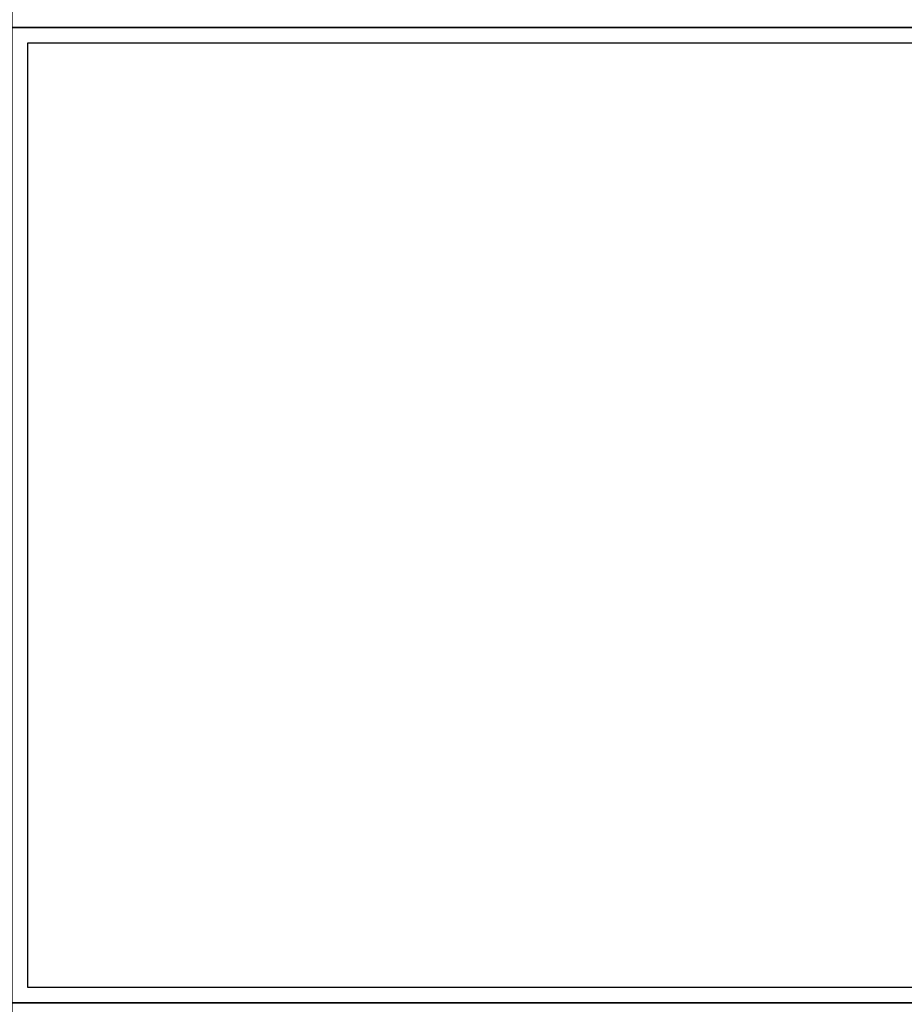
# Model space of a CAD drawing. Header units: millimetres. Extents: x -5941 to 19721, y -9230 to 6433.
# Tile 20 of 204: x 5777 to 5833, y -7950 to -7888. Entities that reach past the tile are written whole.
import ezdxf

# ---------------------------------------------------------------- set-up
doc = ezdxf.new("R2010")
doc.units = ezdxf.units.MM
doc.layers.add('A_SUFITY', color=6, linetype='Continuous')
doc.layers.add('A_SUFITY OPIS', color=1, linetype='Continuous')
doc.styles.get("Standard").update_dxf_attribs({"font": 'arial.ttf'})

msp = doc.modelspace()

# ---------------------------------------------------------------- linework, layer by layer
at = {"layer": 'A_SUFITY'}
for points in [[(5776.032, -7888.085), (5838.032, -7888.085), (5838.032, -7826.085), (5776.032, -7826.085)], [(5776.032, -7950.085), (5838.032, -7950.085), (5838.032, -7888.085), (5776.032, -7888.085)], [(5777.032, -7949.085), (5837.032, -7949.085), (5837.032, -7889.085), (5777.032, -7889.085)], [(5776.032, -8012.085), (5838.032, -8012.085), (5838.032, -7950.085), (5776.032, -7950.085)]]:
    msp.add_lwpolyline(points, close=True, dxfattribs=at)

# ---------------------------------------------------------------- next in the draw order: texts
at = {"layer": 'A_SUFITY OPIS', "insert": (5687.75, -7833.351), "char_height": 12, "width": 153.36367, "attachment_point": 1, "bg_fill": 2}
msp.add_mtext('{\\W0.8;Klimatyzator kasetonowy\\Pzg. z cz. sanitarną}', dxfattribs=at)

doc.saveas('drawing.dxf')
